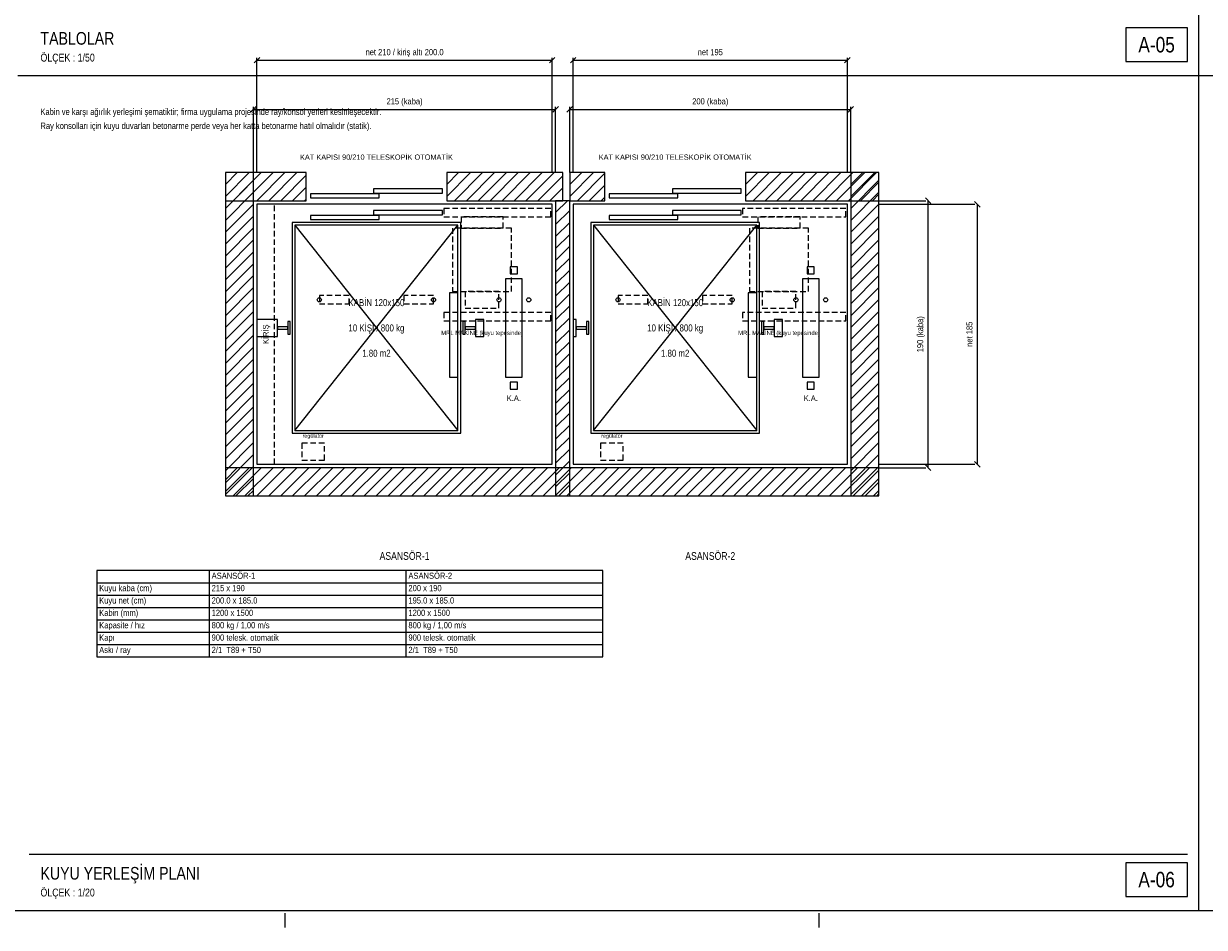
# Model space of a CAD drawing. Header units: centimetres. Extents: x 0 to 14570, y -30 to 2970.
# Tile 13 of 32: x 4385 to 6485, y -30 to 1578. Entities that reach past the tile are written whole.
import ezdxf
from ezdxf.enums import TextEntityAlignment as Align

# ---------------------------------------------------------------- set-up
doc = ezdxf.new("R2010")
doc.units = ezdxf.units.CM
doc.linetypes.add('CENTER', pattern=[40, 25, -5, 5, -5])
doc.linetypes.add('DASHED', pattern=[15, 10, -5])
for name, color, linetype in [('ASN-ANTET', 4, 'CONTINUOUS'), ('ASN-BASLIK', 5, 'CONTINUOUS'), ('ASN-CERCEVE', 7, 'CONTINUOUS'), ('ASN-DUVAR', 7, 'CONTINUOUS'), ('ASN-EKSEN', 8, 'CENTER'), ('ASN-HALAT', 6, 'CONTINUOUS'), ('ASN-KA', 30, 'CONTINUOUS'), ('ASN-KABIN', 5, 'CONTINUOUS'), ('ASN-KAPI', 3, 'CONTINUOUS'), ('ASN-KIRIS', 1, 'DASHED'), ('ASN-MOTOR', 6, 'CONTINUOUS'), ('ASN-MOTOR-GIZLI', 6, 'DASHED'), ('ASN-OLCU', 3, 'CONTINUOUS'), ('ASN-RAY', 1, 'CONTINUOUS'), ('ASN-SIVA', 8, 'CONTINUOUS'), ('ASN-TABLO', 4, 'CONTINUOUS'), ('ASN-TARAMA', 8, 'CONTINUOUS'), ('ASN-UYARI', 1, 'CONTINUOUS')]:
    doc.layers.add(name, color=color, linetype=linetype)
doc.styles.get("Standard").update_dxf_attribs({"font": 'arial.ttf', "width": 0.8})

msp = doc.modelspace()

# ---------------------------------------------------------------- linework, layer by layer
at = {"layer": 'ASN-ANTET'}
msp.add_line((4395, 100), (6455, 100), dxfattribs=at)
for points in [[(6345, 1510), (6455, 1510), (6455, 1570), (6345, 1570)], [(6345, 25), (6455, 25), (6455, 85), (6345, 85)]]:
    msp.add_lwpolyline(points, close=True, dxfattribs=at)
at = {"layer": 'ASN-CERCEVE'}
for p, q in [((6475, 0), (6475, 2970)), ((4375, 1485), (6475, 1485)), ((6475, 1485), (9445, 1485))]:
    msp.add_line(p, q, dxfattribs=at)
for points in [[(0, 0), (14570, 0), (14570, 2970), (0, 2970)], [(100, 0), (14545, 0), (14545, 2970), (100, 2970)]]:
    msp.add_lwpolyline(points, close=True, dxfattribs=at)
at = {"layer": 'ASN-DUVAR'}
for points in [[(4743.8, 737.5), (4793.8, 737.5), (4793.8, 1312.5), (4743.8, 1312.5)], [(4743.8, 1262.5), (4887.5, 1262.5), (4887.5, 1312.5), (4743.8, 1312.5)], [(5137.5, 1262.5), (5343.8, 1262.5), (5343.8, 1312.5), (5137.5, 1312.5)], [(5356.2, 1262.5), (5418.8, 1262.5), (5418.8, 1312.5), (5356.2, 1312.5)], [(5668.8, 1262.5), (5906.2, 1262.5), (5906.2, 1312.5), (5668.8, 1312.5)], [(5856.2, 737.5), (5906.2, 737.5), (5906.2, 1312.5), (5856.2, 1312.5)], [(5331.2, 737.5), (5356.2, 737.5), (5356.2, 1262.5), (5331.2, 1262.5)], [(4743.8, 737.5), (5906.2, 737.5), (5906.2, 787.5), (4743.8, 787.5)]]:
    msp.add_lwpolyline(points, close=True, dxfattribs=at)
at = {"layer": 'ASN-EKSEN'}
for p, q in [((4850, -30), (4850, -5)), ((5800, -30), (5800, -5))]:
    msp.add_line(p, q, dxfattribs=at)
at = {"layer": 'ASN-HALAT'}
for centre in [(4911, 1086.2), (5114, 1086.2), (5230.4, 1086.2), (5283.4, 1086.2), (5442.2, 1086.2), (5645.2, 1086.2), (5758.5, 1086.2), (5811.5, 1086.2)]:
    msp.add_circle(centre, 3.75, dxfattribs=at)
at = {"layer": 'ASN-KA'}
for points in [[(5241.9, 948.8), (5271.9, 948.8), (5271.9, 1123.8), (5241.9, 1123.8)], [(5770, 948.8), (5800, 948.8), (5800, 1123.8), (5770, 1123.8)]]:
    msp.add_lwpolyline(points, close=True, dxfattribs=at)
at = {"layer": 'ASN-KABIN'}
for p, q in [((4867.5, 853.8), (5157.5, 1218.8)), ((4867.5, 1218.8), (5157.5, 853.8)), ((5398.8, 853.8), (5688.8, 1218.8)), ((5398.8, 1218.8), (5688.8, 853.8))]:
    msp.add_line(p, q, dxfattribs=at)
for points in [[(4862.5, 848.8), (5162.5, 848.8), (5162.5, 1223.8), (4862.5, 1223.8)], [(4867.5, 853.8), (5157.5, 853.8), (5157.5, 1218.8), (4867.5, 1218.8)], [(5393.8, 848.8), (5693.8, 848.8), (5693.8, 1223.8), (5393.8, 1223.8)], [(5398.8, 853.8), (5688.8, 853.8), (5688.8, 1218.8), (5398.8, 1218.8)], [(5142.5, 948.8), (5157.5, 948.8), (5157.5, 1098.8), (5142.5, 1098.8)], [(5673.8, 948.8), (5688.8, 948.8), (5688.8, 1098.8), (5673.8, 1098.8)]]:
    msp.add_lwpolyline(points, close=True, dxfattribs=at)
at = {"layer": 'ASN-KAPI'}
for points in [[(5007.5, 1276.2), (5130, 1276.2), (5130, 1283.8), (5007.5, 1283.8)], [(5538.8, 1276.2), (5661.2, 1276.2), (5661.2, 1283.8), (5538.8, 1283.8)], [(4895, 1267.5), (5017.5, 1267.5), (5017.5, 1275), (4895, 1275)], [(5426.2, 1267.5), (5548.8, 1267.5), (5548.8, 1275), (5426.2, 1275)], [(5007.5, 1237.5), (5130, 1237.5), (5130, 1245), (5007.5, 1245)], [(5538.8, 1237.5), (5661.2, 1237.5), (5661.2, 1245), (5538.8, 1245)], [(4895, 1228.8), (5017.5, 1228.8), (5017.5, 1236.2), (4895, 1236.2)], [(5426.2, 1228.8), (5548.8, 1228.8), (5548.8, 1236.2), (5426.2, 1236.2)]]:
    msp.add_lwpolyline(points, close=True, dxfattribs=at)
at = {"layer": 'ASN-KIRIS'}
msp.add_lwpolyline([(4800, 793.8), (4831.2, 793.8), (4831.2, 1256.2), (4800, 1256.2)], close=True, dxfattribs=at)
at = {"layer": 'ASN-MOTOR-GIZLI'}
for points in [[(5132.5, 1233.8), (5322.5, 1233.8), (5322.5, 1248.8), (5132.5, 1248.8)], [(5663.8, 1233.8), (5847.5, 1233.8), (5847.5, 1248.8), (5663.8, 1248.8)], [(5162.9, 1213.8), (5237.9, 1213.8), (5237.9, 1233.8), (5162.9, 1233.8)], [(5691, 1213.8), (5766, 1213.8), (5766, 1233.8), (5691, 1233.8)], [(5147.9, 1101.2), (5252.9, 1101.2), (5252.9, 1213.8), (5147.9, 1213.8)], [(5676, 1101.2), (5781, 1101.2), (5781, 1213.8), (5676, 1213.8)], [(4911, 1078.8), (4964, 1078.8), (4964, 1093.8), (4911, 1093.8)], [(5061, 1078.8), (5114, 1078.8), (5114, 1093.8), (5061, 1093.8)], [(5170.4, 1071.2), (5230.4, 1071.2), (5230.4, 1101.2), (5170.4, 1101.2)], [(5442.2, 1078.8), (5495.2, 1078.8), (5495.2, 1093.8), (5442.2, 1093.8)], [(5592.2, 1078.8), (5645.2, 1078.8), (5645.2, 1093.8), (5592.2, 1093.8)], [(5698.5, 1071.2), (5758.5, 1071.2), (5758.5, 1101.2), (5698.5, 1101.2)], [(5132.5, 1048.8), (5322.5, 1048.8), (5322.5, 1063.8), (5132.5, 1063.8)], [(5663.8, 1048.8), (5847.5, 1048.8), (5847.5, 1063.8), (5663.8, 1063.8)], [(4880, 801.2), (4920, 801.2), (4920, 831.2), (4880, 831.2)], [(5411.2, 801.2), (5451.2, 801.2), (5451.2, 831.2), (5411.2, 831.2)]]:
    msp.add_lwpolyline(points, close=True, dxfattribs=at)
at = {"layer": 'ASN-OLCU'}
for p, q in [((4795.1, 1507.5), (4804.9, 1517.5)), ((4800, 1312.5), (4800, 1516.9)), ((4800, 1512.5), (5325, 1512.5)), ((5320.1, 1507.5), (5329.9, 1517.5)), ((5325, 1312.5), (5325, 1516.9)), ((5357.6, 1507.5), (5367.4, 1517.5)), ((5362.5, 1312.5), (5362.5, 1516.9)), ((5362.5, 1512.5), (5850, 1512.5)), ((5845.1, 1507.5), (5854.9, 1517.5)), ((5850, 1312.5), (5850, 1516.9)), ((4788.8, 1420), (4798.7, 1430)), ((4793.8, 1312.5), (4793.8, 1429.4)), ((5326.3, 1420), (5336.2, 1430)), ((5331.2, 1312.5), (5331.2, 1429.4)), ((5351.3, 1420), (5361.2, 1430)), ((5356.2, 1312.5), (5356.2, 1429.4)), ((5851.3, 1420), (5861.2, 1430)), ((5856.2, 1312.5), (5856.2, 1429.4)), ((4793.8, 1425), (5331.2, 1425)), ((5356.2, 1425), (5856.2, 1425)), ((5906.2, 1262.5), (5989.4, 1262.5)), ((5998.7, 1257.5), (5988.8, 1267.5)), ((5993.8, 787.5), (5993.8, 1262.5)), ((6086.2, 1251.3), (6076.3, 1261.2)), ((5906.2, 1256.2), (6076.9, 1256.2)), ((6081.2, 793.8), (6081.2, 1256.2)), ((6086.2, 788.8), (6076.3, 798.7)), ((5906.2, 793.8), (6076.9, 793.8)), ((5906.2, 787.5), (5989.4, 787.5)), ((5998.7, 782.5), (5988.8, 792.5))]:
    msp.add_line(p, q, dxfattribs=at)
at = {"layer": 'ASN-RAY'}
for points in [[(5250.6, 1132.5), (5263.1, 1132.5), (5263.1, 1145), (5250.6, 1145)], [(5778.8, 1132.5), (5791.2, 1132.5), (5791.2, 1145), (5778.8, 1145)], [(4800, 1021.2), (4836.5, 1021.2), (4836.5, 1051.2), (4800, 1051.2)], [(5188.5, 1021.2), (5203.5, 1021.2), (5203.5, 1051.2), (5188.5, 1051.2)], [(5362.5, 1021.2), (5367.8, 1021.2), (5367.8, 1051.2), (5362.5, 1051.2)], [(5719.8, 1021.2), (5734.8, 1021.2), (5734.8, 1051.2), (5719.8, 1051.2)], [(4836.5, 1034.2), (4854.8, 1034.2), (4854.8, 1038.2), (4836.5, 1038.2)], [(4854.8, 1025.1), (4858.8, 1025.1), (4858.8, 1047.4), (4854.8, 1047.4)], [(5166.2, 1025.1), (5170.2, 1025.1), (5170.2, 1047.4), (5166.2, 1047.4)], [(5170.2, 1034.2), (5188.5, 1034.2), (5188.5, 1038.2), (5170.2, 1038.2)], [(5367.8, 1034.2), (5386, 1034.2), (5386, 1038.2), (5367.8, 1038.2)], [(5386, 1025.1), (5390, 1025.1), (5390, 1047.4), (5386, 1047.4)], [(5697.5, 1025.1), (5701.5, 1025.1), (5701.5, 1047.4), (5697.5, 1047.4)], [(5701.5, 1034.2), (5719.8, 1034.2), (5719.8, 1038.2), (5701.5, 1038.2)], [(5250.6, 927.5), (5263.1, 927.5), (5263.1, 940), (5250.6, 940)], [(5778.8, 927.5), (5791.2, 927.5), (5791.2, 940), (5778.8, 940)]]:
    msp.add_lwpolyline(points, close=True, dxfattribs=at)
at = {"layer": 'ASN-SIVA'}
for points in [[(4800, 793.8), (5325, 793.8), (5325, 1256.2), (4800, 1256.2)], [(5362.5, 793.8), (5850, 793.8), (5850, 1256.2), (5362.5, 1256.2)]]:
    msp.add_lwpolyline(points, close=True, dxfattribs=at)
at = {"layer": 'ASN-TABLO'}
for p, q in [((4715, 605), (4715, 451)), ((5065, 605), (5065, 451)), ((4515, 583), (5415, 583)), ((4515, 561), (5415, 561)), ((4515, 539), (5415, 539)), ((4515, 517), (5415, 517)), ((4515, 495), (5415, 495)), ((4515, 473), (5415, 473))]:
    msp.add_line(p, q, dxfattribs=at)
msp.add_lwpolyline([(4515, 451), (5415, 451), (5415, 605), (4515, 605)], close=True, dxfattribs=at)
at = {"layer": 'ASN-TARAMA'}
for p, q in [((4743.8, 1291.3), (4765, 1312.5)), ((4743.8, 1270.1), (4786.2, 1312.5)), ((4743.8, 1291.3), (4765, 1312.5)), ((4743.8, 1270.1), (4786.2, 1312.5)), ((4757.4, 1262.5), (4807.4, 1312.5)), ((4778.6, 1262.5), (4828.6, 1312.5)), ((4799.8, 1262.5), (4849.8, 1312.5)), ((4821, 1262.5), (4871, 1312.5)), ((4842.2, 1262.5), (4887.5, 1307.8)), ((5137.5, 1291.3), (5158.7, 1312.5)), ((5137.5, 1270.1), (5179.9, 1312.5)), ((5151.1, 1262.5), (5201.1, 1312.5)), ((5172.4, 1262.5), (5222.4, 1312.5)), ((5193.6, 1262.5), (5243.6, 1312.5)), ((5214.8, 1262.5), (5264.8, 1312.5)), ((5236, 1262.5), (5286, 1312.5)), ((5257.2, 1262.5), (5307.2, 1312.5)), ((5278.4, 1262.5), (5328.4, 1312.5)), ((5299.6, 1262.5), (5343.8, 1306.6)), ((5356.2, 1291.3), (5377.5, 1312.5)), ((5356.2, 1270.1), (5398.7, 1312.5)), ((5369.9, 1262.5), (5418.8, 1311.4)), ((5668.8, 1291.3), (5690, 1312.5)), ((5668.8, 1270.1), (5711.2, 1312.5)), ((5682.4, 1262.5), (5732.4, 1312.5)), ((5703.6, 1262.5), (5753.6, 1312.5)), ((5724.8, 1262.5), (5774.8, 1312.5)), ((5746, 1262.5), (5796, 1312.5)), ((5767.2, 1262.5), (5817.2, 1312.5)), ((5788.5, 1262.5), (5838.5, 1312.5)), ((5809.7, 1262.5), (5859.7, 1312.5)), ((5830.9, 1262.5), (5880.9, 1312.5)), ((5852.1, 1262.5), (5902.1, 1312.5)), ((5856.2, 1291.3), (5877.5, 1312.5)), ((5856.2, 1270.1), (5898.7, 1312.5)), ((4743.8, 1248.9), (4793.8, 1298.9)), ((4863.5, 1262.5), (4887.5, 1286.5)), ((5320.8, 1262.5), (5343.8, 1285.4)), ((5391.1, 1262.5), (5418.8, 1290.1)), ((5856.2, 1248.9), (5906.2, 1298.9)), ((5873.3, 1262.5), (5906.2, 1295.4)), ((4743.8, 1227.6), (4793.8, 1277.6)), ((4884.7, 1262.5), (4887.5, 1265.3)), ((5331.2, 1241.3), (5352.5, 1262.5)), ((5342.1, 1262.5), (5343.8, 1264.2)), ((5412.3, 1262.5), (5418.8, 1268.9)), ((5856.2, 1227.6), (5906.2, 1277.6)), ((5894.5, 1262.5), (5906.2, 1274.2)), ((4743.8, 1206.4), (4793.8, 1256.4)), ((5331.2, 1220.1), (5356.2, 1245.1)), ((5856.2, 1206.4), (5906.2, 1256.4)), ((4743.8, 1185.2), (4793.8, 1235.2)), ((5331.2, 1198.9), (5356.2, 1223.9)), ((5856.2, 1185.2), (5906.2, 1235.2)), ((4743.8, 1164), (4793.8, 1214)), ((5331.2, 1177.6), (5356.2, 1202.6)), ((5856.2, 1164), (5906.2, 1214)), ((4743.8, 1142.8), (4793.8, 1192.8)), ((5331.2, 1156.4), (5356.2, 1181.4)), ((5856.2, 1142.8), (5906.2, 1192.8)), ((4743.8, 1121.6), (4793.8, 1171.6)), ((5331.2, 1135.2), (5356.2, 1160.2)), ((5856.2, 1121.6), (5906.2, 1171.6)), ((4743.8, 1100.4), (4793.8, 1150.4)), ((5331.2, 1114), (5356.2, 1139)), ((5856.2, 1100.4), (5906.2, 1150.4)), ((4743.8, 1079.2), (4793.8, 1129.2)), ((5331.2, 1092.8), (5356.2, 1117.8)), ((5856.2, 1079.2), (5906.2, 1129.2)), ((4743.8, 1057.9), (4793.8, 1107.9)), ((5331.2, 1071.6), (5356.2, 1096.6)), ((5856.2, 1057.9), (5906.2, 1107.9)), ((4743.8, 1036.7), (4793.8, 1086.7)), ((5331.2, 1050.4), (5356.2, 1075.4)), ((5856.2, 1036.7), (5906.2, 1086.7)), ((4743.8, 1015.5), (4793.8, 1065.5)), ((5331.2, 1029.2), (5356.2, 1054.2)), ((5856.2, 1015.5), (5906.2, 1065.5)), ((4743.8, 994.3), (4793.8, 1044.3)), ((5331.2, 1007.9), (5356.2, 1032.9)), ((5856.2, 994.3), (5906.2, 1044.3)), ((4743.8, 973.1), (4793.8, 1023.1)), ((5331.2, 986.7), (5356.2, 1011.7)), ((5856.2, 973.1), (5906.2, 1023.1)), ((4743.8, 951.9), (4793.8, 1001.9)), ((5331.2, 965.5), (5356.2, 990.5)), ((5856.2, 951.9), (5906.2, 1001.9)), ((4743.8, 930.7), (4793.8, 980.7)), ((5331.2, 944.3), (5356.2, 969.3)), ((5856.2, 930.7), (5906.2, 980.7)), ((4743.8, 909.5), (4793.8, 959.5)), ((5331.2, 923.1), (5356.2, 948.1)), ((5856.2, 909.5), (5906.2, 959.5)), ((4743.8, 888.2), (4793.8, 938.2)), ((5331.2, 901.9), (5356.2, 926.9)), ((5856.2, 888.2), (5906.2, 938.2)), ((4743.8, 867), (4793.8, 917)), ((5331.2, 880.7), (5356.2, 905.7)), ((5856.2, 867), (5906.2, 917)), ((4743.8, 845.8), (4793.8, 895.8)), ((5331.2, 859.5), (5356.2, 884.5)), ((5856.2, 845.8), (5906.2, 895.8)), ((4743.8, 824.6), (4793.8, 874.6)), ((5331.2, 838.2), (5356.2, 863.2)), ((5856.2, 824.6), (5906.2, 874.6)), ((4743.8, 803.4), (4793.8, 853.4)), ((5331.2, 817), (5356.2, 842)), ((5856.2, 803.4), (5906.2, 853.4)), ((4743.8, 782.2), (4793.8, 832.2)), ((5331.2, 795.8), (5356.2, 820.8)), ((5856.2, 782.2), (5906.2, 832.2)), ((4743.8, 761), (4793.8, 811)), ((5331.2, 774.6), (5356.2, 799.6)), ((5856.2, 761), (5906.2, 811)), ((4743.8, 739.7), (4793.8, 789.7)), ((4743.8, 766.3), (4765, 787.5)), ((4743.8, 745.1), (4786.2, 787.5)), ((4757.4, 737.5), (4807.4, 787.5)), ((4778.6, 737.5), (4828.6, 787.5)), ((4799.8, 737.5), (4849.8, 787.5)), ((4821, 737.5), (4871, 787.5)), ((4842.2, 737.5), (4892.2, 787.5)), ((4863.5, 737.5), (4913.5, 787.5)), ((4884.7, 737.5), (4934.7, 787.5)), ((4905.9, 737.5), (4955.9, 787.5)), ((4927.1, 737.5), (4977.1, 787.5)), ((4948.3, 737.5), (4998.3, 787.5)), ((4969.5, 737.5), (5019.5, 787.5)), ((4990.7, 737.5), (5040.7, 787.5)), ((5011.9, 737.5), (5061.9, 787.5)), ((5033.2, 737.5), (5083.2, 787.5)), ((5054.4, 737.5), (5104.4, 787.5)), ((5075.6, 737.5), (5125.6, 787.5)), ((5096.8, 737.5), (5146.8, 787.5)), ((5118, 737.5), (5168, 787.5)), ((5139.2, 737.5), (5189.2, 787.5)), ((5160.4, 737.5), (5210.4, 787.5)), ((5181.6, 737.5), (5231.6, 787.5)), ((5202.9, 737.5), (5252.9, 787.5)), ((5224.1, 737.5), (5274.1, 787.5)), ((5245.3, 737.5), (5295.3, 787.5)), ((5266.5, 737.5), (5316.5, 787.5)), ((5287.7, 737.5), (5337.7, 787.5)), ((5308.9, 737.5), (5358.9, 787.5)), ((5330.1, 737.5), (5380.1, 787.5)), ((5331.2, 753.4), (5356.2, 778.4)), ((5351.4, 737.5), (5401.4, 787.5)), ((5372.6, 737.5), (5422.6, 787.5)), ((5393.8, 737.5), (5443.8, 787.5)), ((5415, 737.5), (5465, 787.5)), ((5436.2, 737.5), (5486.2, 787.5)), ((5457.4, 737.5), (5507.4, 787.5)), ((5478.6, 737.5), (5528.6, 787.5)), ((5499.8, 737.5), (5549.8, 787.5)), ((5521.1, 737.5), (5571.1, 787.5)), ((5542.3, 737.5), (5592.3, 787.5)), ((5563.5, 737.5), (5613.5, 787.5)), ((5584.7, 737.5), (5634.7, 787.5)), ((5605.9, 737.5), (5655.9, 787.5)), ((5627.1, 737.5), (5677.1, 787.5)), ((5648.3, 737.5), (5698.3, 787.5)), ((5669.5, 737.5), (5719.5, 787.5)), ((5690.8, 737.5), (5740.8, 787.5)), ((5712, 737.5), (5762, 787.5)), ((5733.2, 737.5), (5783.2, 787.5)), ((5754.4, 737.5), (5804.4, 787.5)), ((5775.6, 737.5), (5825.6, 787.5)), ((5796.8, 737.5), (5846.8, 787.5)), ((5818, 737.5), (5868, 787.5)), ((5839.3, 737.5), (5889.3, 787.5)), ((5856.2, 739.7), (5906.2, 789.7)), ((5860.5, 737.5), (5906.2, 783.3)), ((4762.7, 737.5), (4793.8, 768.5)), ((5336.6, 737.5), (5356.2, 757.2)), ((5875.2, 737.5), (5906.2, 768.5)), ((5881.7, 737.5), (5906.2, 762.1)), ((4783.9, 737.5), (4793.8, 747.3)), ((5896.4, 737.5), (5906.2, 747.3)), ((5902.9, 737.5), (5906.2, 740.9))]:
    msp.add_line(p, q, dxfattribs=at)

# ---------------------------------------------------------------- texts
at = {"layer": 'ASN-ANTET', "width": 0.8}
for s, p in [('A-05', (6400, 1540)), ('A-06', (6400, 55))]:
    msp.add_text(s, height=27.5, dxfattribs=at).set_placement(p, align=Align.MIDDLE_CENTER)
for s, p in [('ÖLÇEK : 1/50', (4415, 1510)), ('ÖLÇEK : 1/20', (4415, 25))]:
    msp.add_text(s, height=14, dxfattribs=at).set_placement(p)
at = {"layer": 'ASN-BASLIK', "width": 0.8}
for s, height, p in [('TABLOLAR', 22.5, (4415, 1540)), ('ASANSÖR-1', 11, (4719.4, 590)), ('ASANSÖR-2', 11, (5069.4, 590)), ('KUYU YERLEŞİM PLANI', 22.5, (4415, 55))]:
    msp.add_text(s, height=height, dxfattribs=at).set_placement(p)
for s, p in [('ASANSÖR-1', (5062.5, 637.5)), ('ASANSÖR-2', (5606.2, 637.5))]:
    msp.add_text(s, height=13.75, dxfattribs=at).set_placement(p, align=Align.TOP_CENTER)
at = {"layer": 'ASN-KA', "width": 0.8}
for p in [(5256.9, 916.2), (5785, 916.2)]:
    msp.add_text('K.A.', height=10, dxfattribs=at).set_placement(p, align=Align.TOP_CENTER)
at = {"layer": 'ASN-KABIN', "width": 0.8}
for s, p in [('KABİN 120x150', (5012.5, 1081.2)), ('KABİN 120x150', (5543.8, 1081.2)), ('10 KİŞİ / 800 kg', (5012.5, 1036.2)), ('10 KİŞİ / 800 kg', (5543.8, 1036.2)), ('1.80 m2', (5012.5, 991.2)), ('1.80 m2', (5543.8, 991.2))]:
    msp.add_text(s, height=12.5, dxfattribs=at).set_placement(p, align=Align.MIDDLE_CENTER)
at = {"layer": 'ASN-KAPI', "width": 0.8}
for p in [(5012.5, 1332.5), (5543.8, 1332.5)]:
    msp.add_text('KAT KAPISI 90/210 TELESKOPİK OTOMATİK', height=9.375, dxfattribs=at).set_placement(p, align=Align.BOTTOM_CENTER)
at = {"layer": 'ASN-KIRIS', "width": 0.8}
msp.add_text('KİRİŞ', height=10, rotation=90, dxfattribs=at).set_placement((4815.6, 1025), align=Align.MIDDLE_CENTER)
at = {"layer": 'ASN-MOTOR', "width": 0.8}
for p in [(5200.4, 1031.2), (5728.5, 1031.2)]:
    msp.add_text('MRL MAKİNE (kuyu tepesinde)', height=7.5, dxfattribs=at).set_placement(p, align=Align.TOP_CENTER)
for p in [(4900, 838.8), (5431.2, 838.8)]:
    msp.add_text('regülatör', height=6.88, dxfattribs=at).set_placement(p, align=Align.BOTTOM_CENTER)
at = {"layer": 'ASN-OLCU', "width": 0.8}
for s, p in [('net 210 / kiriş altı 200.0', (5062.5, 1518)), ('net 195', (5606.2, 1518)), ('215 (kaba)', (5062.5, 1430.5)), ('200 (kaba)', (5606.2, 1430.5))]:
    msp.add_text(s, height=11, dxfattribs=at).set_placement(p, align=Align.BOTTOM_CENTER)
for s, p in [('190 (kaba)', (5988.2, 1025)), ('net 185', (6075.8, 1025))]:
    msp.add_text(s, height=11, rotation=90, dxfattribs=at).set_placement(p, align=Align.BOTTOM_CENTER)
at = {"layer": 'ASN-TABLO', "width": 0.8}
for s, p in [('Kuyu kaba (cm)', (4519.4, 568)), ('215 x 190', (4719.4, 568)), ('200 x 190', (5069.4, 568)), ('Kuyu net (cm)', (4519.4, 546)), ('200.0 x 185.0', (4719.4, 546)), ('195.0 x 185.0', (5069.4, 546)), ('Kabin (mm)', (4519.4, 524)), ('1200 x 1500', (4719.4, 524)), ('1200 x 1500', (5069.4, 524)), ('Kapasite / hız', (4519.4, 502)), ('800 kg / 1,00 m/s', (4719.4, 502)), ('800 kg / 1,00 m/s', (5069.4, 502)), ('Kapı', (4519.4, 480)), ('900 telesk. otomatik', (4719.4, 480)), ('900 telesk. otomatik', (5069.4, 480)), ('Askı / ray', (4519.4, 458)), ('2/1  T89 + T50', (4719.4, 458)), ('2/1  T89 + T50', (5069.4, 458))]:
    msp.add_text(s, height=11, dxfattribs=at).set_placement(p)
at = {"layer": 'ASN-UYARI', "width": 0.8}
for s, p in [('Kabin ve karşı ağırlık yerleşimi şematiktir; firma uygulama projesinde ray/konsol yerleri kesinleşecektir.', (4415, 1415)), ('Ray konsolları için kuyu duvarları betonarme perde veya her katta betonarme hatıl olmalıdır (statik).', (4415, 1390))]:
    msp.add_text(s, height=11.5, dxfattribs=at).set_placement(p)

doc.saveas('drawing.dxf')
